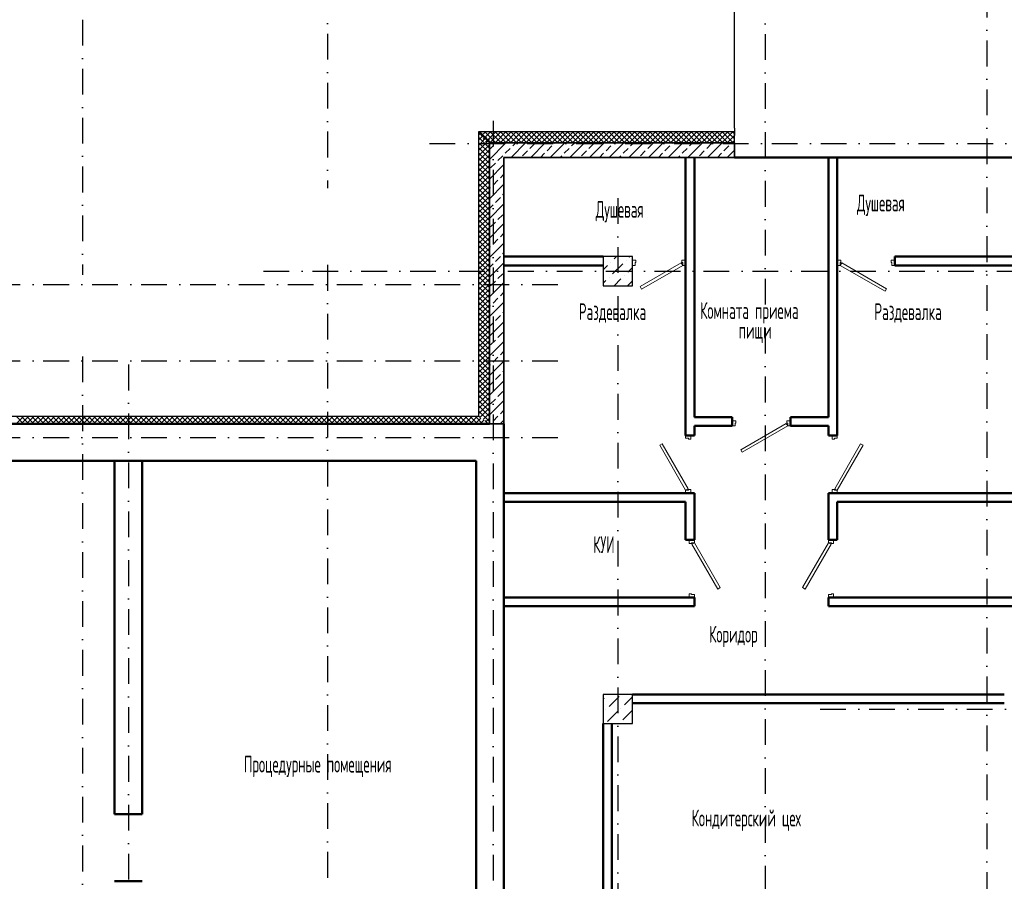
# Model space of a CAD drawing. Extents: x -1560602 to 321118, y -2308202 to -430103.
# Tile 98 of 104: x -1504795 to -1491295, y -2041513 to -2029707. Entities that reach past the tile are written whole.
import ezdxf

# ---------------------------------------------------------------- set-up
doc = ezdxf.new("R2010")
doc.units = 0
doc.header["$MEASUREMENT"] = 0
doc.linetypes.add('Dot & Dashed', pattern=[670.277762, 352.777767, -176.388884, 0, -141.111112])
doc.linetypes.add('Штрихпунктирная', pattern=[0.670278, 0.352778, -0.176389, 0, -0.141111])
doc.layers.get('0').update_dxf_attribs({"color": 255, "linetype": 'CONTINUOUS'})
for name, color, linetype, lineweight in [('Двери', 4, 'CONTINUOUS', 15), ('Диафрагма', 2, 'CONTINUOUS', 35), ('стены', 5, 'CONTINUOUS', 50)]:
    doc.layers.add(name, color=color, linetype=linetype, lineweight=lineweight)
for name, color, linetype in [('Колонна', 7, 'CONTINUOUS'), ('колонна нижнего ряда', 1, 'CONTINUOUS'), ('Оси', 253, 'Dot & Dashed'), ('Текст', 7, 'CONTINUOUS'), ('Утеплитель', 6, 'CONTINUOUS')]:
    doc.layers.add(name, color=color, linetype=linetype)
doc.styles.get("Standard").update_dxf_attribs({"font": 'spds.shx', "width": 0.7, "height": 250})

msp = doc.modelspace()

# ---------------------------------------------------------------- linework, layer by layer
at = {"color": 0, "ltscale": 100}
for p, q in [((-1494994.7, -2031193.4), (-1494994.7, -2026863.4)), ((-1496599.7, -2031593.4), (-1496299.7, -2031593.4)), ((-1496299.7, -2031593.4), (-1495999.7, -2031593.4)), ((-1495999.7, -2031593.4), (-1495699.7, -2031593.4)), ((-1495699.7, -2031593.4), (-1495399.7, -2031593.4)), ((-1495399.7, -2031593.4), (-1495099.7, -2031593.4)), ((-1495099.7, -2031593.4), (-1494799.7, -2031593.4)), ((-1494799.7, -2031593.4), (-1494499.7, -2031593.4)), ((-1494499.7, -2031593.4), (-1494199.7, -2031593.4)), ((-1494199.7, -2031593.4), (-1493899.7, -2031593.4)), ((-1493899.7, -2031593.4), (-1493599.7, -2031593.4)), ((-1493599.7, -2031593.4), (-1493299.7, -2031593.4))]:
    msp.add_line(p, q, dxfattribs=at)
at = {"layer": 'Двери', "color": 0, "linetype": 'Continuous'}
for p, q in [((-1496394.7, -2033003.4), (-1496344.7, -2033003.4)), ((-1496354.7, -2033073.4), (-1496394.7, -2033073.4)), ((-1496344.7, -2033033.4), (-1496354.7, -2033033.4)), ((-1496354.7, -2033033.4), (-1496354.7, -2033073.4)), ((-1496344.7, -2033003.4), (-1496344.7, -2033033.4)), ((-1496287.7, -2033363.8), (-1495724.7, -2033038.8)), ((-1495704.7, -2033073.4), (-1496267.7, -2033398.4)), ((-1495724.7, -2033038.8), (-1495704.7, -2033073.4)), ((-1495714.7, -2033033.4), (-1495714.7, -2033003.4)), ((-1495714.7, -2033003.4), (-1495664.7, -2033003.4)), ((-1495704.7, -2033033.4), (-1495714.7, -2033033.4)), ((-1495704.7, -2033073.4), (-1495704.7, -2033033.4)), ((-1495664.7, -2033073.4), (-1495704.7, -2033073.4)), ((-1493534.7, -2033003.4), (-1493584.7, -2033003.4)), ((-1493584.7, -2033073.4), (-1493544.7, -2033073.4)), ((-1493544.7, -2033073.4), (-1493544.7, -2033033.4)), ((-1493544.7, -2033033.4), (-1493534.7, -2033033.4)), ((-1493524.7, -2033038.8), (-1493544.7, -2033073.4)), ((-1493544.7, -2033073.4), (-1492929.9, -2033428.4)), ((-1493534.7, -2033033.4), (-1493534.7, -2033003.4)), ((-1492909.9, -2033393.8), (-1493524.7, -2033038.8)), ((-1492794.7, -2033003.4), (-1492844.7, -2033003.4)), ((-1492844.7, -2033003.4), (-1492844.7, -2033033.4)), ((-1492844.7, -2033033.4), (-1492834.7, -2033033.4)), ((-1492834.7, -2033033.4), (-1492834.7, -2033073.4)), ((-1492834.7, -2033073.4), (-1492794.7, -2033073.4)), ((-1496267.7, -2033398.4), (-1496287.7, -2033363.8)), ((-1492929.9, -2033428.4), (-1492909.9, -2033393.8)), ((-1495024.7, -2035203.4), (-1494974.7, -2035203.4)), ((-1494974.7, -2035233.4), (-1494984.7, -2035233.4)), ((-1494984.7, -2035233.4), (-1494984.7, -2035273.4)), ((-1494974.7, -2035203.4), (-1494974.7, -2035233.4)), ((-1494908.3, -2035598.8), (-1494284.7, -2035238.8)), ((-1494284.7, -2035238.8), (-1494264.7, -2035273.4)), ((-1494274.7, -2035233.4), (-1494274.7, -2035203.4)), ((-1494274.7, -2035203.4), (-1494224.7, -2035203.4)), ((-1494264.7, -2035233.4), (-1494274.7, -2035233.4)), ((-1494264.7, -2035273.4), (-1494264.7, -2035233.4)), ((-1494984.7, -2035273.4), (-1495024.7, -2035273.4)), ((-1494264.7, -2035273.4), (-1494888.3, -2035633.4)), ((-1494224.7, -2035273.4), (-1494264.7, -2035273.4)), ((-1496019.7, -2035538.6), (-1495985.1, -2035518.6)), ((-1495985.1, -2035518.6), (-1495630.1, -2036133.4)), ((-1495664.7, -2035443.4), (-1495664.7, -2035403.4)), ((-1495624.7, -2035443.4), (-1495664.7, -2035443.4)), ((-1495624.7, -2035453.4), (-1495624.7, -2035443.4)), ((-1495594.7, -2035453.4), (-1495624.7, -2035453.4)), ((-1495594.7, -2035403.4), (-1495594.7, -2035453.4)), ((-1493654.7, -2035403.4), (-1493654.7, -2035453.4)), ((-1493654.7, -2035453.4), (-1493624.7, -2035453.4)), ((-1493624.7, -2035453.4), (-1493624.7, -2035443.4)), ((-1493624.7, -2035443.4), (-1493584.7, -2035443.4)), ((-1493264.4, -2035518.6), (-1493619.4, -2036133.4)), ((-1493584.7, -2035443.4), (-1493584.7, -2035403.4)), ((-1493229.7, -2035538.6), (-1493264.4, -2035518.6)), ((-1495664.7, -2036153.4), (-1496019.7, -2035538.6)), ((-1494888.3, -2035633.4), (-1494908.3, -2035598.8)), ((-1493584.7, -2036153.4), (-1493229.7, -2035538.6)), ((-1495630.1, -2036133.4), (-1495664.7, -2036153.4)), ((-1495664.7, -2036193.4), (-1495664.7, -2036153.4)), ((-1495664.7, -2036153.4), (-1495624.7, -2036153.4)), ((-1495624.7, -2036153.4), (-1495624.7, -2036143.4)), ((-1495624.7, -2036143.4), (-1495594.7, -2036143.4)), ((-1495594.7, -2036143.4), (-1495594.7, -2036193.4)), ((-1493624.7, -2036143.4), (-1493654.7, -2036143.4)), ((-1493654.7, -2036143.4), (-1493654.7, -2036193.4)), ((-1493624.7, -2036153.4), (-1493624.7, -2036143.4)), ((-1493584.7, -2036153.4), (-1493624.7, -2036153.4)), ((-1493619.4, -2036133.4), (-1493584.7, -2036153.4)), ((-1493584.7, -2036193.4), (-1493584.7, -2036153.4)), ((-1495614.7, -2036883.4), (-1495614.7, -2036833.4)), ((-1495544.7, -2036873.4), (-1495584.7, -2036873.4)), ((-1495584.7, -2036873.4), (-1495584.7, -2036883.4)), ((-1495579.4, -2036893.4), (-1495544.7, -2036873.4)), ((-1495544.7, -2036833.4), (-1495544.7, -2036873.4)), ((-1495544.7, -2036873.4), (-1495189.7, -2037488.3)), ((-1493704.7, -2036873.4), (-1494059.7, -2037488.3)), ((-1493704.7, -2036833.4), (-1493704.7, -2036873.4)), ((-1493704.7, -2036873.4), (-1493664.7, -2036873.4)), ((-1493670.1, -2036893.4), (-1493704.7, -2036873.4)), ((-1493664.7, -2036873.4), (-1493664.7, -2036883.4)), ((-1493634.7, -2036883.4), (-1493634.7, -2036833.4)), ((-1495584.7, -2036883.4), (-1495614.7, -2036883.4)), ((-1495224.4, -2037508.3), (-1495579.4, -2036893.4)), ((-1494025.1, -2037508.3), (-1493670.1, -2036893.4)), ((-1493664.7, -2036883.4), (-1493634.7, -2036883.4)), ((-1495189.7, -2037488.3), (-1495224.4, -2037508.3)), ((-1494059.7, -2037488.3), (-1494025.1, -2037508.3)), ((-1495614.7, -2037623.4), (-1495614.7, -2037573.4)), ((-1495614.7, -2037573.4), (-1495584.7, -2037573.4)), ((-1495584.7, -2037573.4), (-1495584.7, -2037583.4)), ((-1495584.7, -2037583.4), (-1495544.7, -2037583.4)), ((-1495544.7, -2037583.4), (-1495544.7, -2037623.4)), ((-1493664.7, -2037583.4), (-1493704.7, -2037583.4)), ((-1493704.7, -2037583.4), (-1493704.7, -2037623.4)), ((-1493634.7, -2037573.4), (-1493664.7, -2037573.4)), ((-1493664.7, -2037573.4), (-1493664.7, -2037583.4)), ((-1493634.7, -2037623.4), (-1493634.7, -2037573.4))]:
    msp.add_line(p, q, dxfattribs=at)
at = {"layer": 'Диафрагма', "color": 0, "ltscale": 100}
for p, q in [((-1498354.7, -2031393.4), (-1498354.7, -2035243.1)), ((-1494994.7, -2031393.4), (-1498354.7, -2031393.4)), ((-1494994.7, -2031593.4), (-1494994.7, -2031393.4)), ((-1498154.7, -2035243.1), (-1498154.7, -2031593.4)), ((-1498154.7, -2031593.4), (-1496674.7, -2031593.4)), ((-1496674.7, -2031593.4), (-1494994.7, -2031593.4))]:
    msp.add_line(p, q, dxfattribs=at)
at = {"layer": 'Диафрагма', "color": 0, "lineweight": -3, "ltscale": 100}
for p, q in [((-1498354.7, -2031620.7), (-1498127.5, -2031393.4)), ((-1498354.7, -2031486), (-1498304.6, -2031435.8)), ((-1498270.9, -2031402.2), (-1498262.2, -2031393.4)), ((-1498136.2, -2031536.9), (-1498068.8, -2031469.5)), ((-1498058.1, -2031593.4), (-1497858.1, -2031393.4)), ((-1498035.2, -2031435.8), (-1497992.8, -2031393.4)), ((-1497799.4, -2031469.5), (-1497732.1, -2031402.2)), ((-1497788.7, -2031593.4), (-1497588.7, -2031393.4)), ((-1497563.7, -2031503.2), (-1497496.4, -2031435.8)), ((-1497519.3, -2031593.4), (-1497319.3, -2031393.4)), ((-1497462.7, -2031402.2), (-1497454, -2031393.4)), ((-1497328, -2031536.9), (-1497260.6, -2031469.5)), ((-1497249.9, -2031593.4), (-1497049.9, -2031393.4)), ((-1497226.9, -2031435.8), (-1497184.6, -2031393.4)), ((-1496991.2, -2031469.5), (-1496923.9, -2031402.2)), ((-1496980.5, -2031593.4), (-1496780.5, -2031393.4)), ((-1496755.5, -2031503.2), (-1496688.1, -2031435.8)), ((-1496711, -2031593.4), (-1496511, -2031393.4)), ((-1496654.5, -2031402.2), (-1496645.7, -2031393.4)), ((-1496519.8, -2031536.9), (-1496452.4, -2031469.5)), ((-1496441.6, -2031593.4), (-1496241.6, -2031393.4)), ((-1496418.7, -2031435.8), (-1496376.3, -2031393.4)), ((-1496183, -2031469.5), (-1496115.6, -2031402.2)), ((-1496172.2, -2031593.4), (-1495972.2, -2031393.4)), ((-1495947.3, -2031503.2), (-1495879.9, -2031435.8)), ((-1495902.8, -2031593.4), (-1495702.8, -2031393.4)), ((-1495846.2, -2031402.2), (-1495837.5, -2031393.4)), ((-1495711.5, -2031536.9), (-1495644.2, -2031469.5)), ((-1495633.4, -2031593.4), (-1495433.4, -2031393.4)), ((-1495610.5, -2031435.8), (-1495568.1, -2031393.4)), ((-1495374.8, -2031469.5), (-1495307.4, -2031402.2)), ((-1495364, -2031593.4), (-1495164, -2031393.4)), ((-1495139, -2031503.2), (-1495071.7, -2031435.8)), ((-1495038, -2031402.2), (-1495029.3, -2031393.4)), ((-1498237.2, -2031637.9), (-1498169.9, -2031570.5)), ((-1497900.5, -2031570.5), (-1497833.1, -2031503.2)), ((-1497654, -2031593.4), (-1497597.4, -2031536.9)), ((-1497384.6, -2031593.4), (-1497361.7, -2031570.5)), ((-1497092.2, -2031570.5), (-1497024.9, -2031503.2)), ((-1496845.7, -2031593.4), (-1496789.2, -2031536.9)), ((-1496576.3, -2031593.4), (-1496553.4, -2031570.5)), ((-1496284, -2031570.5), (-1496216.7, -2031503.2)), ((-1496037.5, -2031593.4), (-1495980.9, -2031536.9)), ((-1495768.1, -2031593.4), (-1495745.2, -2031570.5)), ((-1495475.8, -2031570.5), (-1495408.4, -2031503.2)), ((-1495229.3, -2031593.4), (-1495172.7, -2031536.9)), ((-1495094.6, -2031593.4), (-1494994.7, -2031493.6)), ((-1498354.7, -2031890.1), (-1498154.7, -2031690.1)), ((-1498338.3, -2031738.9), (-1498270.9, -2031671.6)), ((-1498203.6, -2031873.6), (-1498154.7, -2031824.8)), ((-1498354.7, -2032159.5), (-1498154.7, -2031959.5)), ((-1498354.7, -2032024.8), (-1498338.3, -2032008.3)), ((-1498304.6, -2031974.6), (-1498237.2, -2031907.3)), ((-1498270.9, -2032210.4), (-1498203.6, -2032143)), ((-1498169.9, -2032109.3), (-1498154.7, -2032094.2)), ((-1498354.7, -2032428.9), (-1498154.7, -2032228.9)), ((-1498354.7, -2032294.2), (-1498304.6, -2032244)), ((-1498237.2, -2032446.1), (-1498169.9, -2032378.8)), ((-1498354.7, -2032698.3), (-1498154.7, -2032498.3)), ((-1498338.3, -2032547.1), (-1498270.9, -2032479.8)), ((-1498203.6, -2032681.8), (-1498154.7, -2032633)), ((-1498354.7, -2032967.7), (-1498154.7, -2032767.7)), ((-1498354.7, -2032833), (-1498338.3, -2032816.5)), ((-1498304.6, -2032782.9), (-1498237.2, -2032715.5)), ((-1498270.9, -2033018.6), (-1498203.6, -2032951.2)), ((-1498169.9, -2032917.6), (-1498154.7, -2032902.4)), ((-1498354.7, -2033237.1), (-1498154.7, -2033037.1)), ((-1498354.7, -2033102.4), (-1498304.6, -2033052.3)), ((-1498237.2, -2033254.3), (-1498169.9, -2033187)), ((-1498354.7, -2033506.5), (-1498154.7, -2033306.5)), ((-1498338.3, -2033355.4), (-1498270.9, -2033288)), ((-1498203.6, -2033490.1), (-1498154.7, -2033441.3)), ((-1498354.7, -2033776), (-1498154.7, -2033576)), ((-1498354.7, -2033641.3), (-1498338.3, -2033624.8)), ((-1498304.6, -2033591.1), (-1498237.2, -2033523.7)), ((-1498270.9, -2033826.8), (-1498203.6, -2033759.5)), ((-1498169.9, -2033725.8), (-1498154.7, -2033710.7)), ((-1498354.7, -2034045.4), (-1498154.7, -2033845.4)), ((-1498354.7, -2033910.7), (-1498304.6, -2033860.5)), ((-1498237.2, -2034062.6), (-1498169.9, -2033995.2)), ((-1498354.7, -2034314.8), (-1498154.7, -2034114.8)), ((-1498338.3, -2034163.6), (-1498270.9, -2034096.2)), ((-1498203.6, -2034298.3), (-1498154.7, -2034249.5)), ((-1498354.7, -2034584.2), (-1498154.7, -2034384.2)), ((-1498354.7, -2034449.5), (-1498338.3, -2034433)), ((-1498304.6, -2034399.3), (-1498237.2, -2034332)), ((-1498270.9, -2034635), (-1498203.6, -2034567.7)), ((-1498169.9, -2034534), (-1498154.7, -2034518.9)), ((-1498354.7, -2034853.6), (-1498154.7, -2034653.6)), ((-1498354.7, -2034718.9), (-1498304.6, -2034668.7)), ((-1498237.2, -2034870.8), (-1498169.9, -2034803.4)), ((-1498354.7, -2035123), (-1498154.7, -2034923)), ((-1498338.3, -2034971.8), (-1498270.9, -2034904.5)), ((-1498203.6, -2035106.5), (-1498154.7, -2035057.7)), ((-1498340.1, -2035243.1), (-1498338.3, -2035241.2)), ((-1498304.6, -2035207.5), (-1498237.2, -2035140.2)), ((-1498205.4, -2035243.1), (-1498154.7, -2035192.4))]:
    msp.add_line(p, q, dxfattribs=at)
at = {"layer": 'Диафрагма', "color": 0, "linetype": 'Continuous'}
msp.add_line((-1498154.7, -2035243.1), (-1498354.7, -2035243.1), dxfattribs=at)
msp.add_line((-1498154.7, -2035243.1), (-1498354.7, -2035243.1), dxfattribs=at)
at = {"layer": 'Колонна', "color": 0, "ltscale": 100}
for p, q in [((-1496394.7, -2032953.4), (-1496794.7, -2032953.4)), ((-1496794.7, -2032953.4), (-1496794.7, -2033353.4)), ((-1496394.7, -2033353.4), (-1496394.7, -2032953.4)), ((-1496794.7, -2033353.4), (-1496394.7, -2033353.4)), ((-1496394.7, -2038953.4), (-1496794.7, -2038953.4)), ((-1496794.7, -2038953.4), (-1496794.7, -2039353.4)), ((-1496394.7, -2039353.4), (-1496394.7, -2038953.4)), ((-1496794.7, -2039353.4), (-1496394.7, -2039353.4))]:
    msp.add_line(p, q, dxfattribs=at)
at = {"layer": 'колонна нижнего ряда', "color": 0, "ltscale": 100}
for p, q in [((-1496642.2, -2032982), (-1496613.7, -2032953.4)), ((-1496435.4, -2032959), (-1496429.8, -2032953.4)), ((-1496794.7, -2033134.5), (-1496734.2, -2033073.9)), ((-1496688.2, -2033028), (-1496688.2, -2033028)), ((-1496665.2, -2033188.8), (-1496527.3, -2033050.9)), ((-1496481.4, -2033005), (-1496481.4, -2033005)), ((-1496711.2, -2033234.8), (-1496711.2, -2033234.8)), ((-1496504.3, -2033211.8), (-1496504.3, -2033211.8)), ((-1496458.4, -2033165.9), (-1496394.7, -2033102.2)), ((-1496794.7, -2033318.4), (-1496757.1, -2033280.8)), ((-1496646, -2033353.4), (-1496550.3, -2033257.8)), ((-1496462.1, -2033353.4), (-1496394.7, -2033286.1)), ((-1496794.7, -2039017.6), (-1496780.1, -2039003)), ((-1496734.2, -2038957.1), (-1496734.2, -2038957.1)), ((-1496711.2, -2039117.9), (-1496573.3, -2038980)), ((-1496504.3, -2039094.9), (-1496394.7, -2038985.3)), ((-1496757.1, -2039163.9), (-1496757.1, -2039163.9)), ((-1496550.3, -2039140.9), (-1496550.3, -2039140.9)), ((-1496527.3, -2039301.8), (-1496394.7, -2039169.2)), ((-1496734.2, -2039324.8), (-1496596.3, -2039186.9)), ((-1496573.3, -2039347.7), (-1496573.3, -2039347.7))]:
    msp.add_line(p, q, dxfattribs=at)
at = {"layer": 'Оси', "color": 0, "linetype": 'Штрихпунктирная', "lineweight": -3, "ltscale": 1000}
for p, q in [((-1500574.7, -2000403.4), (-1500574.7, -2032014.8)), ((-1503934.7, -2002223.4), (-1503934.7, -2033201.6)), ((-1494574.7, -2008453.4), (-1494574.7, -2057488.4)), ((-1491534.7, -2011893.4), (-1491534.7, -2057515.2)), ((-1498304.7, -2031093.6), (-1498304.7, -2057488.4)), ((-1499175.3, -2031403.4), (-1479259.7, -2031403.4)), ((-1496594.7, -2032153.4), (-1496594.7, -2051813.8)), ((-1500574.7, -2033067.2), (-1500574.7, -2057488.4)), ((-1501452, -2033153.4), (-1479259.7, -2033153.4)), ((-1556760.1, -2033333.4), (-1497304.7, -2033333.4)), ((-1556760.1, -2034383.4), (-1497304.7, -2034383.4)), ((-1503934.7, -2034320.8), (-1503934.7, -2057515.2)), ((-1503304.7, -2034433.1), (-1503304.7, -2057500.4)), ((-1556760.1, -2035433.4), (-1497304.7, -2035433.4)), ((-1493818.8, -2039153.4), (-1479259.7, -2039153.4))]:
    msp.add_line(p, q, dxfattribs=at)
at = {"layer": 'стены', "color": 0, "ltscale": 100}
for p, q in [((-1495664.7, -2031593.4), (-1495664.7, -2035403.4)), ((-1495544.7, -2035153.4), (-1495544.7, -2031593.4)), ((-1494994.7, -2031593.4), (-1493104.7, -2031593.4)), ((-1493704.7, -2031593.4), (-1493704.7, -2035153.4)), ((-1493584.7, -2035403.4), (-1493584.7, -2031593.4)), ((-1493104.7, -2031593.4), (-1485244.7, -2031593.4)), ((-1496794.7, -2032953.4), (-1498154.7, -2032953.4)), ((-1492794.7, -2032953.4), (-1491094.7, -2032953.5)), ((-1492794.7, -2033073.4), (-1492794.7, -2032953.4)), ((-1498154.7, -2033073.4), (-1496794.7, -2033073.4)), ((-1491094.7, -2033073.4), (-1492794.7, -2033073.4)), ((-1498354.7, -2035243.1), (-1506819.7, -2035243.1)), ((-1498154.7, -2038233.4), (-1498154.7, -2035243.1)), ((-1495024.7, -2035153.4), (-1495544.7, -2035153.4)), ((-1495024.7, -2035273.4), (-1495024.7, -2035153.4)), ((-1494224.7, -2035153.4), (-1494224.7, -2035273.4)), ((-1493704.7, -2035153.4), (-1494224.7, -2035153.4)), ((-1495544.7, -2035403.4), (-1495544.7, -2035273.4)), ((-1495544.7, -2035273.4), (-1495024.7, -2035273.4)), ((-1494224.7, -2035273.4), (-1493704.7, -2035273.4)), ((-1493704.7, -2035273.4), (-1493704.7, -2035403.4)), ((-1495664.7, -2035403.4), (-1495544.7, -2035403.4)), ((-1493704.7, -2035403.4), (-1493584.7, -2035403.4)), ((-1506819.7, -2035753.1), (-1498534.7, -2035753.1)), ((-1503494.7, -2035753.1), (-1503494.7, -2040593.4)), ((-1503114.7, -2037973.1), (-1503114.7, -2035753.1)), ((-1498534.7, -2035753.1), (-1498534.7, -2043723.4)), ((-1495544.7, -2036193.4), (-1498154.7, -2036193.4)), ((-1495544.7, -2036833.4), (-1495544.7, -2036193.4)), ((-1493704.7, -2036833.4), (-1493704.7, -2036193.4)), ((-1493704.7, -2036193.4), (-1491094.7, -2036193.4)), ((-1498154.7, -2036313.4), (-1495664.7, -2036313.4)), ((-1495664.7, -2036313.4), (-1495664.7, -2036833.4)), ((-1491094.7, -2036313.4), (-1493584.7, -2036313.4)), ((-1493584.7, -2036313.4), (-1493584.7, -2036833.4)), ((-1495664.7, -2036833.4), (-1495544.7, -2036833.4)), ((-1493584.7, -2036833.4), (-1493704.7, -2036833.4)), ((-1495544.7, -2037623.4), (-1498154.7, -2037623.4)), ((-1495544.7, -2037743.4), (-1495544.7, -2037623.4)), ((-1493704.7, -2037743.4), (-1493704.7, -2037623.4)), ((-1493704.7, -2037623.4), (-1491094.7, -2037623.4)), ((-1498154.7, -2037743.4), (-1495544.7, -2037743.4)), ((-1490839.7, -2037743.4), (-1493704.7, -2037743.4)), ((-1503114.7, -2040593.4), (-1503114.7, -2037973.1)), ((-1498154.7, -2043723.4), (-1498154.7, -2038233.4)), ((-1496394.7, -2038953.4), (-1491294.7, -2038953.4)), ((-1496394.7, -2039073.4), (-1491294.7, -2039073.4)), ((-1496794.7, -2043913.4), (-1496794.7, -2039353.4)), ((-1496674.7, -2039353.4), (-1496674.7, -2044953.4))]:
    msp.add_line(p, q, dxfattribs=at)
at = {"layer": 'стены', "color": 0, "linetype": 'Continuous', "ltscale": 100}
for p, q in [((-1503114.7, -2040593.4), (-1503494.7, -2040593.4)), ((-1503114.7, -2041513.4), (-1503494.7, -2041513.4))]:
    msp.add_line(p, q, dxfattribs=at)
at = {"layer": 'Утеплитель', "color": 0, "ltscale": 100}
for p, q in [((-1494994.7, -2031193.4), (-1494994.7, -2031293.4)), ((-1494994.7, -2031243.4), (-1498504.7, -2031243.4)), ((-1498504.7, -2031243.4), (-1498504.7, -2035143.1)), ((-1498354.7, -2031396.3), (-1498504.7, -2031246.3)), ((-1498504.7, -2031288.3), (-1498477.8, -2031261.4)), ((-1498504.7, -2031359), (-1498435.4, -2031289.7)), ((-1498354.7, -2031467), (-1498504.7, -2031317)), ((-1498504.7, -2031429.7), (-1498393, -2031317.9)), ((-1498495.1, -2031257.9), (-1498480.6, -2031243.4)), ((-1498336.9, -2031393.4), (-1498486.9, -2031243.4)), ((-1498466.8, -2031300.3), (-1498409.9, -2031243.4)), ((-1498438.5, -2031342.8), (-1498339.2, -2031243.4)), ((-1498266.2, -2031393.4), (-1498416.2, -2031243.4)), ((-1498410.2, -2031385.2), (-1498268.5, -2031243.4)), ((-1498347.8, -2031393.4), (-1498197.8, -2031243.4)), ((-1498195.4, -2031393.4), (-1498345.4, -2031243.4)), ((-1498277.1, -2031393.4), (-1498127.1, -2031243.4)), ((-1498124.7, -2031393.4), (-1498274.7, -2031243.4)), ((-1498206.4, -2031393.4), (-1498056.4, -2031243.4)), ((-1498054, -2031393.4), (-1498204, -2031243.4)), ((-1498135.6, -2031393.4), (-1497985.6, -2031243.4)), ((-1497983.3, -2031393.4), (-1498133.3, -2031243.4)), ((-1498064.9, -2031393.4), (-1497914.9, -2031243.4)), ((-1497912.6, -2031393.4), (-1498062.6, -2031243.4)), ((-1497994.2, -2031393.4), (-1497844.2, -2031243.4)), ((-1497841.9, -2031393.4), (-1497991.9, -2031243.4)), ((-1497923.5, -2031393.4), (-1497773.5, -2031243.4)), ((-1497771.2, -2031393.4), (-1497921.2, -2031243.4)), ((-1497852.8, -2031393.4), (-1497702.8, -2031243.4)), ((-1497700.5, -2031393.4), (-1497850.5, -2031243.4)), ((-1497782.1, -2031393.4), (-1497632.1, -2031243.4)), ((-1497629.8, -2031393.4), (-1497779.8, -2031243.4)), ((-1497711.4, -2031393.4), (-1497561.4, -2031243.4)), ((-1497559, -2031393.4), (-1497709, -2031243.4)), ((-1497640.7, -2031393.4), (-1497490.7, -2031243.4)), ((-1497488.3, -2031393.4), (-1497638.3, -2031243.4)), ((-1497570, -2031393.4), (-1497420, -2031243.4)), ((-1497417.6, -2031393.4), (-1497567.6, -2031243.4)), ((-1497499.3, -2031393.4), (-1497349.3, -2031243.4)), ((-1497346.9, -2031393.4), (-1497496.9, -2031243.4)), ((-1497428.5, -2031393.4), (-1497278.5, -2031243.4)), ((-1497276.2, -2031393.4), (-1497426.2, -2031243.4)), ((-1497357.8, -2031393.4), (-1497207.8, -2031243.4)), ((-1497205.5, -2031393.4), (-1497355.5, -2031243.4)), ((-1497287.1, -2031393.4), (-1497137.1, -2031243.4)), ((-1497134.8, -2031393.4), (-1497284.8, -2031243.4)), ((-1497216.4, -2031393.4), (-1497066.4, -2031243.4)), ((-1497064.1, -2031393.4), (-1497214.1, -2031243.4)), ((-1497145.7, -2031393.4), (-1496995.7, -2031243.4)), ((-1496993.4, -2031393.4), (-1497143.4, -2031243.4)), ((-1497075, -2031393.4), (-1496925, -2031243.4)), ((-1496922.6, -2031393.4), (-1497072.6, -2031243.4)), ((-1497004.3, -2031393.4), (-1496854.3, -2031243.4)), ((-1496851.9, -2031393.4), (-1497001.9, -2031243.4)), ((-1496933.6, -2031393.4), (-1496783.6, -2031243.4)), ((-1496781.2, -2031393.4), (-1496931.2, -2031243.4)), ((-1496862.9, -2031393.4), (-1496712.9, -2031243.4)), ((-1496710.5, -2031393.4), (-1496860.5, -2031243.4)), ((-1496792.1, -2031393.4), (-1496642.1, -2031243.4)), ((-1496639.8, -2031393.4), (-1496789.8, -2031243.4)), ((-1496721.4, -2031393.4), (-1496571.4, -2031243.4)), ((-1496569.1, -2031393.4), (-1496719.1, -2031243.4)), ((-1496650.7, -2031393.4), (-1496500.7, -2031243.4)), ((-1496498.4, -2031393.4), (-1496648.4, -2031243.4)), ((-1496580, -2031393.4), (-1496430, -2031243.4)), ((-1496427.7, -2031393.4), (-1496577.7, -2031243.4)), ((-1496509.3, -2031393.4), (-1496359.3, -2031243.4)), ((-1496357, -2031393.4), (-1496507, -2031243.4)), ((-1496438.6, -2031393.4), (-1496288.6, -2031243.4)), ((-1496286.3, -2031393.4), (-1496436.3, -2031243.4)), ((-1496367.9, -2031393.4), (-1496217.9, -2031243.4)), ((-1496215.5, -2031393.4), (-1496365.5, -2031243.4)), ((-1496297.2, -2031393.4), (-1496147.2, -2031243.4)), ((-1496144.8, -2031393.4), (-1496294.8, -2031243.4)), ((-1496226.5, -2031393.4), (-1496076.5, -2031243.4)), ((-1496074.1, -2031393.4), (-1496224.1, -2031243.4)), ((-1496155.7, -2031393.4), (-1496005.7, -2031243.4)), ((-1496003.4, -2031393.4), (-1496153.4, -2031243.4)), ((-1496085, -2031393.4), (-1495935, -2031243.4)), ((-1495932.7, -2031393.4), (-1496082.7, -2031243.4)), ((-1496014.3, -2031393.4), (-1495864.3, -2031243.4)), ((-1495862, -2031393.4), (-1496012, -2031243.4)), ((-1495943.6, -2031393.4), (-1495793.6, -2031243.4)), ((-1495791.3, -2031393.4), (-1495941.3, -2031243.4)), ((-1495872.9, -2031393.4), (-1495722.9, -2031243.4)), ((-1495720.6, -2031393.4), (-1495870.6, -2031243.4)), ((-1495802.2, -2031393.4), (-1495652.2, -2031243.4)), ((-1495649.9, -2031393.4), (-1495799.9, -2031243.4)), ((-1495731.5, -2031393.4), (-1495581.5, -2031243.4)), ((-1495579.1, -2031393.4), (-1495729.1, -2031243.4)), ((-1495660.8, -2031393.4), (-1495510.8, -2031243.4)), ((-1495508.4, -2031393.4), (-1495658.4, -2031243.4)), ((-1495590.1, -2031393.4), (-1495440.1, -2031243.4)), ((-1495437.7, -2031393.4), (-1495587.7, -2031243.4)), ((-1495519.4, -2031393.4), (-1495369.4, -2031243.4)), ((-1495367, -2031393.4), (-1495517, -2031243.4)), ((-1495448.6, -2031393.4), (-1495298.6, -2031243.4)), ((-1495296.3, -2031393.4), (-1495446.3, -2031243.4)), ((-1495377.9, -2031393.4), (-1495227.9, -2031243.4)), ((-1495225.6, -2031393.4), (-1495375.6, -2031243.4)), ((-1495307.2, -2031393.4), (-1495157.2, -2031243.4)), ((-1495154.9, -2031393.4), (-1495304.9, -2031243.4)), ((-1495236.5, -2031393.4), (-1495086.5, -2031243.4)), ((-1495084.2, -2031393.4), (-1495234.2, -2031243.4)), ((-1495165.8, -2031393.4), (-1495015.8, -2031243.4)), ((-1495013.5, -2031393.4), (-1495163.5, -2031243.4)), ((-1495095.1, -2031393.4), (-1494994.7, -2031293.1)), ((-1494994.7, -2031341.4), (-1495092.7, -2031243.4)), ((-1494994.7, -2031270.7), (-1495022, -2031243.4)), ((-1494994.7, -2031393.4), (-1494994.7, -2031243.4)), ((-1498504.7, -2031500.4), (-1498354.7, -2031350.4)), ((-1498354.7, -2031537.7), (-1498504.7, -2031387.7)), ((-1498504.7, -2031571.1), (-1498354.7, -2031421.1)), ((-1498354.7, -2031608.4), (-1498504.7, -2031458.4)), ((-1495024.4, -2031393.4), (-1494994.7, -2031363.8)), ((-1498504.7, -2031641.8), (-1498354.7, -2031491.8)), ((-1498354.7, -2031679.1), (-1498504.7, -2031529.1)), ((-1498504.7, -2031712.5), (-1498354.7, -2031562.5)), ((-1498354.7, -2031749.8), (-1498504.7, -2031599.8)), ((-1498504.7, -2031783.2), (-1498354.7, -2031633.2)), ((-1498354.7, -2031820.5), (-1498504.7, -2031670.5)), ((-1498504.7, -2031854), (-1498354.7, -2031704)), ((-1498354.7, -2031891.2), (-1498504.7, -2031741.2)), ((-1498504.7, -2031924.7), (-1498354.7, -2031774.7)), ((-1498354.7, -2031962), (-1498504.7, -2031812)), ((-1498504.7, -2031995.4), (-1498354.7, -2031845.4)), ((-1498354.7, -2032032.7), (-1498504.7, -2031882.7)), ((-1498504.7, -2032066.1), (-1498354.7, -2031916.1)), ((-1498354.7, -2032103.4), (-1498504.7, -2031953.4)), ((-1498504.7, -2032136.8), (-1498354.7, -2031986.8)), ((-1498354.7, -2032174.1), (-1498504.7, -2032024.1)), ((-1498504.7, -2032207.5), (-1498354.7, -2032057.5)), ((-1498354.7, -2032244.8), (-1498504.7, -2032094.8)), ((-1498504.7, -2032278.2), (-1498354.7, -2032128.2)), ((-1498354.7, -2032315.5), (-1498504.7, -2032165.5)), ((-1498504.7, -2032348.9), (-1498354.7, -2032198.9)), ((-1498354.7, -2032386.2), (-1498504.7, -2032236.2)), ((-1498504.7, -2032419.6), (-1498354.7, -2032269.6)), ((-1498354.7, -2032456.9), (-1498504.7, -2032306.9)), ((-1498504.7, -2032490.4), (-1498354.7, -2032340.4)), ((-1498354.7, -2032527.6), (-1498504.7, -2032377.6)), ((-1498504.7, -2032561.1), (-1498354.7, -2032411.1)), ((-1498354.7, -2032598.4), (-1498504.7, -2032448.4)), ((-1498504.7, -2032631.8), (-1498354.7, -2032481.8)), ((-1498354.7, -2032669.1), (-1498504.7, -2032519.1)), ((-1498504.7, -2032702.5), (-1498354.7, -2032552.5)), ((-1498354.7, -2032739.8), (-1498504.7, -2032589.8)), ((-1498504.7, -2032773.2), (-1498354.7, -2032623.2)), ((-1498354.7, -2032810.5), (-1498504.7, -2032660.5)), ((-1498504.7, -2032843.9), (-1498354.7, -2032693.9)), ((-1498354.7, -2032881.2), (-1498504.7, -2032731.2)), ((-1498504.7, -2032914.6), (-1498354.7, -2032764.6)), ((-1498354.7, -2032951.9), (-1498504.7, -2032801.9)), ((-1498504.7, -2032985.3), (-1498354.7, -2032835.3)), ((-1498354.7, -2033022.6), (-1498504.7, -2032872.6)), ((-1498504.7, -2033056), (-1498354.7, -2032906)), ((-1498354.7, -2033093.3), (-1498504.7, -2032943.3)), ((-1498504.7, -2033126.7), (-1498354.7, -2032976.7)), ((-1498354.7, -2033164), (-1498504.7, -2033014)), ((-1498504.7, -2033197.5), (-1498354.7, -2033047.5)), ((-1498354.7, -2033234.7), (-1498504.7, -2033084.7)), ((-1498504.7, -2033268.2), (-1498354.7, -2033118.2)), ((-1498354.7, -2033305.5), (-1498504.7, -2033155.5)), ((-1498504.7, -2033338.9), (-1498354.7, -2033188.9)), ((-1498354.7, -2033376.2), (-1498504.7, -2033226.2)), ((-1498504.7, -2033409.6), (-1498354.7, -2033259.6)), ((-1498354.7, -2033446.9), (-1498504.7, -2033296.9)), ((-1498504.7, -2033480.3), (-1498354.7, -2033330.3)), ((-1498354.7, -2033517.6), (-1498504.7, -2033367.6)), ((-1498504.7, -2033551), (-1498354.7, -2033401)), ((-1498354.7, -2033588.3), (-1498504.7, -2033438.3)), ((-1498504.7, -2033621.7), (-1498354.7, -2033471.7)), ((-1498354.7, -2033659), (-1498504.7, -2033509)), ((-1498504.7, -2033692.4), (-1498354.7, -2033542.4)), ((-1498354.7, -2033729.7), (-1498504.7, -2033579.7)), ((-1498504.7, -2033763.1), (-1498354.7, -2033613.1)), ((-1498354.7, -2033800.4), (-1498504.7, -2033650.4)), ((-1498504.7, -2033833.9), (-1498354.7, -2033683.9)), ((-1498354.7, -2033871.1), (-1498504.7, -2033721.1)), ((-1498504.7, -2033904.6), (-1498354.7, -2033754.6)), ((-1498354.7, -2033941.9), (-1498504.7, -2033791.9)), ((-1498504.7, -2033975.3), (-1498354.7, -2033825.3)), ((-1498354.7, -2034012.6), (-1498504.7, -2033862.6)), ((-1498504.7, -2034046), (-1498354.7, -2033896)), ((-1498354.7, -2034083.3), (-1498504.7, -2033933.3)), ((-1498504.7, -2034116.7), (-1498354.7, -2033966.7)), ((-1498354.7, -2034154), (-1498504.7, -2034004)), ((-1498504.7, -2034187.4), (-1498354.7, -2034037.4)), ((-1498354.7, -2034224.7), (-1498504.7, -2034074.7)), ((-1498504.7, -2034258.1), (-1498354.7, -2034108.1)), ((-1498354.7, -2034295.4), (-1498504.7, -2034145.4)), ((-1498504.7, -2034328.8), (-1498354.7, -2034178.8)), ((-1498354.7, -2034366.1), (-1498504.7, -2034216.1)), ((-1498504.7, -2034399.5), (-1498354.7, -2034249.5)), ((-1498354.7, -2034436.8), (-1498504.7, -2034286.8)), ((-1498504.7, -2034470.3), (-1498354.7, -2034320.3)), ((-1498354.7, -2034507.5), (-1498504.7, -2034357.5)), ((-1498504.7, -2034541), (-1498354.7, -2034391)), ((-1498354.7, -2034578.2), (-1498504.7, -2034428.2)), ((-1498504.7, -2034611.7), (-1498354.7, -2034461.7)), ((-1498354.7, -2034649), (-1498504.7, -2034499)), ((-1498504.7, -2034682.4), (-1498354.7, -2034532.4)), ((-1498354.7, -2034719.7), (-1498504.7, -2034569.7)), ((-1498504.7, -2034753.1), (-1498354.7, -2034603.1)), ((-1498354.7, -2034790.4), (-1498504.7, -2034640.4)), ((-1498504.7, -2034823.8), (-1498354.7, -2034673.8)), ((-1498354.7, -2034861.1), (-1498504.7, -2034711.1)), ((-1498504.7, -2034894.5), (-1498354.7, -2034744.5)), ((-1498354.7, -2034931.8), (-1498504.7, -2034781.8)), ((-1498504.7, -2034965.2), (-1498354.7, -2034815.2)), ((-1498354.7, -2035002.5), (-1498504.7, -2034852.5)), ((-1498504.7, -2035035.9), (-1498354.7, -2034885.9)), ((-1498354.7, -2035073.2), (-1498504.7, -2034923.2)), ((-1498504.7, -2035106.6), (-1498354.7, -2034956.6)), ((-1498354.7, -2035143.9), (-1498504.7, -2034993.9)), ((-1498354.7, -2035214.6), (-1498504.7, -2035064.6)), ((-1498484.2, -2035156.8), (-1498354.7, -2035027.4)), ((-1498441.8, -2035185.1), (-1498354.7, -2035098.1)), ((-1498504.7, -2035143.1), (-1509039.7, -2035143.1)), ((-1504843, -2035243.1), (-1504743, -2035143.1)), ((-1504740.3, -2035243.1), (-1504840.3, -2035143.1)), ((-1504772.3, -2035243.1), (-1504672.3, -2035143.1)), ((-1504669.5, -2035243.1), (-1504769.5, -2035143.1)), ((-1504701.6, -2035243.1), (-1504601.6, -2035143.1)), ((-1504598.8, -2035243.1), (-1504698.8, -2035143.1)), ((-1504630.9, -2035243.1), (-1504530.9, -2035143.1)), ((-1504528.1, -2035243.1), (-1504628.1, -2035143.1)), ((-1504560.2, -2035243.1), (-1504460.2, -2035143.1)), ((-1504457.4, -2035243.1), (-1504557.4, -2035143.1)), ((-1504489.5, -2035243.1), (-1504389.5, -2035143.1)), ((-1504386.7, -2035243.1), (-1504486.7, -2035143.1)), ((-1504418.8, -2035243.1), (-1504318.8, -2035143.1)), ((-1504316, -2035243.1), (-1504416, -2035143.1)), ((-1504348, -2035243.1), (-1504248, -2035143.1)), ((-1504245.3, -2035243.1), (-1504345.3, -2035143.1)), ((-1504277.3, -2035243.1), (-1504177.3, -2035143.1)), ((-1504174.6, -2035243.1), (-1504274.6, -2035143.1)), ((-1504206.6, -2035243.1), (-1504106.6, -2035143.1)), ((-1504103.9, -2035243.1), (-1504203.9, -2035143.1)), ((-1504135.9, -2035243.1), (-1504035.9, -2035143.1)), ((-1504033.1, -2035243.1), (-1504133.1, -2035143.1)), ((-1504065.2, -2035243.1), (-1503965.2, -2035143.1)), ((-1503962.4, -2035243.1), (-1504062.4, -2035143.1)), ((-1503994.5, -2035243.1), (-1503894.5, -2035143.1)), ((-1503891.7, -2035243.1), (-1503991.7, -2035143.1)), ((-1503923.8, -2035243.1), (-1503823.8, -2035143.1)), ((-1503821, -2035243.1), (-1503921, -2035143.1)), ((-1503853.1, -2035243.1), (-1503753.1, -2035143.1)), ((-1503750.3, -2035243.1), (-1503850.3, -2035143.1)), ((-1503782.4, -2035243.1), (-1503682.4, -2035143.1)), ((-1503679.6, -2035243.1), (-1503779.6, -2035143.1)), ((-1503711.6, -2035243.1), (-1503611.6, -2035143.1)), ((-1503608.9, -2035243.1), (-1503708.9, -2035143.1)), ((-1503640.9, -2035243.1), (-1503540.9, -2035143.1)), ((-1503538.2, -2035243.1), (-1503638.2, -2035143.1)), ((-1503570.2, -2035243.1), (-1503470.2, -2035143.1)), ((-1503467.5, -2035243.1), (-1503567.5, -2035143.1)), ((-1503499.5, -2035243.1), (-1503399.5, -2035143.1)), ((-1503396.8, -2035243.1), (-1503496.8, -2035143.1)), ((-1503428.8, -2035243.1), (-1503328.8, -2035143.1)), ((-1503326, -2035243.1), (-1503426, -2035143.1)), ((-1503358.1, -2035243.1), (-1503258.1, -2035143.1)), ((-1503255.3, -2035243.1), (-1503355.3, -2035143.1)), ((-1503287.4, -2035243.1), (-1503187.4, -2035143.1)), ((-1503184.6, -2035243.1), (-1503284.6, -2035143.1)), ((-1503216.7, -2035243.1), (-1503116.7, -2035143.1)), ((-1503113.9, -2035243.1), (-1503213.9, -2035143.1)), ((-1503146, -2035243.1), (-1503046, -2035143.1)), ((-1503043.2, -2035243.1), (-1503143.2, -2035143.1)), ((-1503075.3, -2035243.1), (-1502975.3, -2035143.1)), ((-1502972.5, -2035243.1), (-1503072.5, -2035143.1)), ((-1503004.5, -2035243.1), (-1502904.5, -2035143.1)), ((-1502901.8, -2035243.1), (-1503001.8, -2035143.1)), ((-1502933.8, -2035243.1), (-1502833.8, -2035143.1)), ((-1502831.1, -2035243.1), (-1502931.1, -2035143.1)), ((-1502863.1, -2035243.1), (-1502763.1, -2035143.1)), ((-1502760.4, -2035243.1), (-1502860.4, -2035143.1)), ((-1502792.4, -2035243.1), (-1502692.4, -2035143.1)), ((-1502689.6, -2035243.1), (-1502789.6, -2035143.1)), ((-1502721.7, -2035243.1), (-1502621.7, -2035143.1)), ((-1502618.9, -2035243.1), (-1502718.9, -2035143.1)), ((-1502651, -2035243.1), (-1502551, -2035143.1)), ((-1502548.2, -2035243.1), (-1502648.2, -2035143.1)), ((-1502580.3, -2035243.1), (-1502480.3, -2035143.1)), ((-1502477.5, -2035243.1), (-1502577.5, -2035143.1)), ((-1502509.6, -2035243.1), (-1502409.6, -2035143.1)), ((-1502406.8, -2035243.1), (-1502506.8, -2035143.1)), ((-1502438.9, -2035243.1), (-1502338.9, -2035143.1)), ((-1502336.1, -2035243.1), (-1502436.1, -2035143.1)), ((-1502368.1, -2035243.1), (-1502268.1, -2035143.1)), ((-1502265.4, -2035243.1), (-1502365.4, -2035143.1)), ((-1502297.4, -2035243.1), (-1502197.4, -2035143.1)), ((-1502194.7, -2035243.1), (-1502294.7, -2035143.1)), ((-1502226.7, -2035243.1), (-1502126.7, -2035143.1)), ((-1502124, -2035243.1), (-1502224, -2035143.1)), ((-1502156, -2035243.1), (-1502056, -2035143.1)), ((-1502053.2, -2035243.1), (-1502153.2, -2035143.1)), ((-1502085.3, -2035243.1), (-1501985.3, -2035143.1)), ((-1501982.5, -2035243.1), (-1502082.5, -2035143.1)), ((-1502014.6, -2035243.1), (-1501914.6, -2035143.1)), ((-1501911.8, -2035243.1), (-1502011.8, -2035143.1)), ((-1501943.9, -2035243.1), (-1501843.9, -2035143.1)), ((-1501841.1, -2035243.1), (-1501941.1, -2035143.1)), ((-1501873.2, -2035243.1), (-1501773.2, -2035143.1)), ((-1501770.4, -2035243.1), (-1501870.4, -2035143.1)), ((-1501802.5, -2035243.1), (-1501702.5, -2035143.1)), ((-1501699.7, -2035243.1), (-1501799.7, -2035143.1)), ((-1501731.8, -2035243.1), (-1501631.8, -2035143.1)), ((-1501629, -2035243.1), (-1501729, -2035143.1)), ((-1501661, -2035243.1), (-1501561, -2035143.1)), ((-1501558.3, -2035243.1), (-1501658.3, -2035143.1)), ((-1501590.3, -2035243.1), (-1501490.3, -2035143.1)), ((-1501487.6, -2035243.1), (-1501587.6, -2035143.1)), ((-1501519.6, -2035243.1), (-1501419.6, -2035143.1)), ((-1501416.9, -2035243.1), (-1501516.9, -2035143.1)), ((-1501448.9, -2035243.1), (-1501348.9, -2035143.1)), ((-1501346.1, -2035243.1), (-1501446.1, -2035143.1)), ((-1501378.2, -2035243.1), (-1501278.2, -2035143.1)), ((-1501275.4, -2035243.1), (-1501375.4, -2035143.1)), ((-1501307.5, -2035243.1), (-1501207.5, -2035143.1)), ((-1501204.7, -2035243.1), (-1501304.7, -2035143.1)), ((-1501236.8, -2035243.1), (-1501136.8, -2035143.1)), ((-1501134, -2035243.1), (-1501234, -2035143.1)), ((-1501166.1, -2035243.1), (-1501066.1, -2035143.1)), ((-1501063.3, -2035243.1), (-1501163.3, -2035143.1)), ((-1501095.4, -2035243.1), (-1500995.4, -2035143.1)), ((-1500992.6, -2035243.1), (-1501092.6, -2035143.1)), ((-1501024.6, -2035243.1), (-1500924.6, -2035143.1)), ((-1500921.9, -2035243.1), (-1501021.9, -2035143.1)), ((-1500953.9, -2035243.1), (-1500853.9, -2035143.1)), ((-1500851.2, -2035243.1), (-1500951.2, -2035143.1)), ((-1500883.2, -2035243.1), (-1500783.2, -2035143.1)), ((-1500780.5, -2035243.1), (-1500880.5, -2035143.1)), ((-1500812.5, -2035243.1), (-1500712.5, -2035143.1)), ((-1500709.7, -2035243.1), (-1500809.7, -2035143.1)), ((-1500741.8, -2035243.1), (-1500641.8, -2035143.1)), ((-1500639, -2035243.1), (-1500739, -2035143.1)), ((-1500671.1, -2035243.1), (-1500571.1, -2035143.1)), ((-1500568.3, -2035243.1), (-1500668.3, -2035143.1)), ((-1500600.4, -2035243.1), (-1500500.4, -2035143.1)), ((-1500497.6, -2035243.1), (-1500597.6, -2035143.1)), ((-1500529.7, -2035243.1), (-1500429.7, -2035143.1)), ((-1500426.9, -2035243.1), (-1500526.9, -2035143.1)), ((-1500459, -2035243.1), (-1500359, -2035143.1)), ((-1500356.2, -2035243.1), (-1500456.2, -2035143.1)), ((-1500388.2, -2035243.1), (-1500288.2, -2035143.1)), ((-1500285.5, -2035243.1), (-1500385.5, -2035143.1)), ((-1500317.5, -2035243.1), (-1500217.5, -2035143.1)), ((-1500214.8, -2035243.1), (-1500314.8, -2035143.1)), ((-1500246.8, -2035243.1), (-1500146.8, -2035143.1)), ((-1500144.1, -2035243.1), (-1500244.1, -2035143.1)), ((-1500176.1, -2035243.1), (-1500076.1, -2035143.1)), ((-1500073.3, -2035243.1), (-1500173.3, -2035143.1)), ((-1500105.4, -2035243.1), (-1500005.4, -2035143.1)), ((-1500002.6, -2035243.1), (-1500102.6, -2035143.1)), ((-1500034.7, -2035243.1), (-1499934.7, -2035143.1)), ((-1499931.9, -2035243.1), (-1500031.9, -2035143.1)), ((-1499964, -2035243.1), (-1499864, -2035143.1)), ((-1499861.2, -2035243.1), (-1499961.2, -2035143.1)), ((-1499893.3, -2035243.1), (-1499793.3, -2035143.1)), ((-1499790.5, -2035243.1), (-1499890.5, -2035143.1)), ((-1499822.6, -2035243.1), (-1499722.6, -2035143.1)), ((-1499719.8, -2035243.1), (-1499819.8, -2035143.1)), ((-1499751.9, -2035243.1), (-1499651.9, -2035143.1)), ((-1499649.1, -2035243.1), (-1499749.1, -2035143.1)), ((-1499681.1, -2035243.1), (-1499581.1, -2035143.1)), ((-1499578.4, -2035243.1), (-1499678.4, -2035143.1)), ((-1499610.4, -2035243.1), (-1499510.4, -2035143.1)), ((-1499507.7, -2035243.1), (-1499607.7, -2035143.1)), ((-1499539.7, -2035243.1), (-1499439.7, -2035143.1)), ((-1499437, -2035243.1), (-1499537, -2035143.1)), ((-1499469, -2035243.1), (-1499369, -2035143.1)), ((-1499366.2, -2035243.1), (-1499466.2, -2035143.1)), ((-1499398.3, -2035243.1), (-1499298.3, -2035143.1)), ((-1499295.5, -2035243.1), (-1499395.5, -2035143.1)), ((-1499327.6, -2035243.1), (-1499227.6, -2035143.1)), ((-1499224.8, -2035243.1), (-1499324.8, -2035143.1)), ((-1499256.9, -2035243.1), (-1499156.9, -2035143.1)), ((-1499154.1, -2035243.1), (-1499254.1, -2035143.1)), ((-1499186.2, -2035243.1), (-1499086.2, -2035143.1)), ((-1499083.4, -2035243.1), (-1499183.4, -2035143.1)), ((-1499115.5, -2035243.1), (-1499015.5, -2035143.1)), ((-1499012.7, -2035243.1), (-1499112.7, -2035143.1)), ((-1499044.7, -2035243.1), (-1498944.7, -2035143.1)), ((-1498942, -2035243.1), (-1499042, -2035143.1)), ((-1498974, -2035243.1), (-1498874, -2035143.1)), ((-1498871.3, -2035243.1), (-1498971.3, -2035143.1)), ((-1498903.3, -2035243.1), (-1498803.3, -2035143.1)), ((-1498800.6, -2035243.1), (-1498900.6, -2035143.1)), ((-1498832.6, -2035243.1), (-1498732.6, -2035143.1)), ((-1498729.8, -2035243.1), (-1498829.8, -2035143.1)), ((-1498761.9, -2035243.1), (-1498661.9, -2035143.1)), ((-1498659.1, -2035243.1), (-1498759.1, -2035143.1)), ((-1498691.2, -2035243.1), (-1498591.2, -2035143.1)), ((-1498588.4, -2035243.1), (-1498688.4, -2035143.1)), ((-1498620.5, -2035243.1), (-1498520.5, -2035143.1)), ((-1498517.7, -2035243.1), (-1498617.7, -2035143.1)), ((-1498549.8, -2035243.1), (-1498471.8, -2035165.1)), ((-1498447, -2035243.1), (-1498547, -2035143.1)), ((-1498481.5, -2035158.6), (-1498504.7, -2035135.4)), ((-1498479.1, -2035243.1), (-1498429.3, -2035193.4)), ((-1498376.3, -2035243.1), (-1498419.4, -2035200)), ((-1498408.3, -2035243.1), (-1498386.9, -2035221.7)), ((-1498399.3, -2035213.4), (-1498354.7, -2035168.8)), ((-1498356.9, -2035241.7), (-1498354.7, -2035239.5))]:
    msp.add_line(p, q, dxfattribs=at)

# ---------------------------------------------------------------- texts
at = {"layer": 'Текст', "color": 0, "width": 0.7}
for s, p in [('Душевая', (-1493315.6, -2032334.3)), ('Душевая', (-1496896, -2032421.2)), ('Раздевалка', (-1497129.3, -2033822.9)), ('Комната приема', (-1495465.4, -2033807.5)), ('Раздевалка', (-1493076.9, -2033822.9)), ('пищи', (-1494937.3, -2034077.7)), ('КУИ', (-1496930.2, -2037014.6)), ('Коридор', (-1495342, -2038242.6)), ('Процедурные помещения', (-1501719.3, -2040022.6)), ('Кондитерский цех', (-1495581.5, -2040761.5))]:
    msp.add_text(s, height=230, dxfattribs=at).set_placement(p)

doc.saveas('drawing.dxf')
